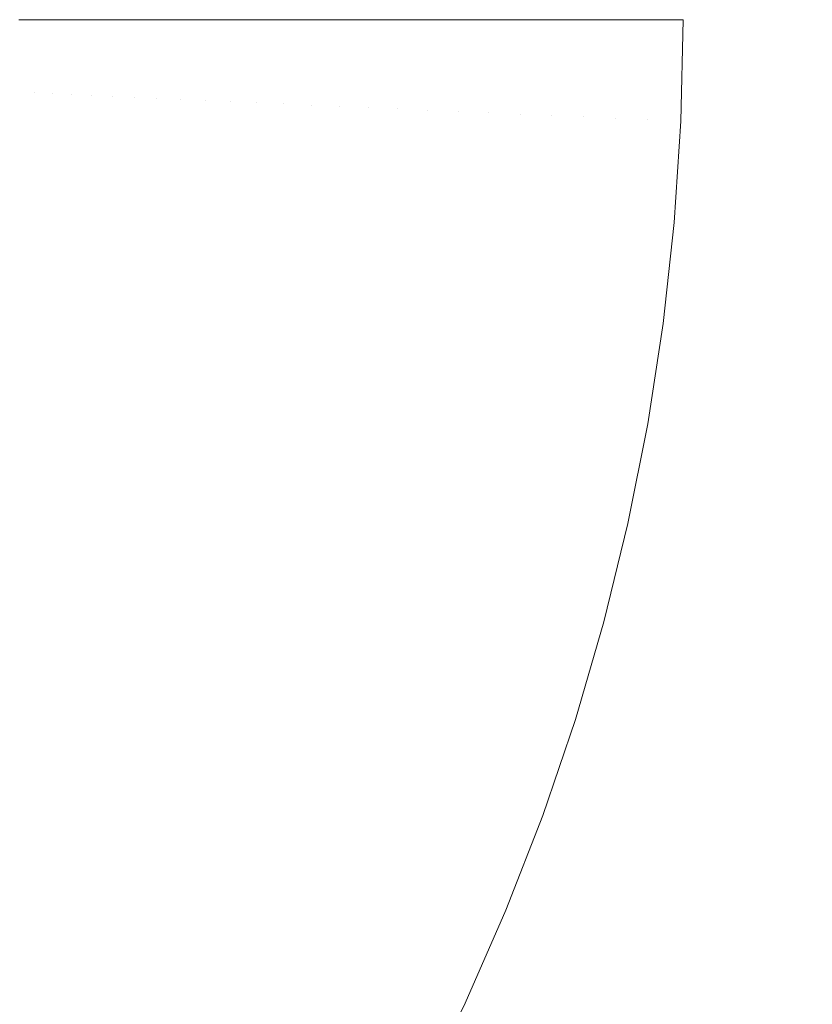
# Model space of a CAD drawing. Header units: centimetres. Extents: x -26 to 27.3, y -25.3 to -23.5.
# Tile 144 of 221: x 9.397 to 9.499, y -24.887 to -24.76. Entities that reach past the tile are written whole.
import ezdxf

# ---------------------------------------------------------------- set-up
doc = ezdxf.new("R2010")
doc.units = ezdxf.units.CM
doc.header["$LTSCALE"] = 2.54
doc.layers.add('Lucido design-1', color=7, linetype='Continuous')

# ---------------------------------------------------------------- blocks, each defined once
blk = doc.blocks.new('Gruppo-4-1')
at = {"color": 7, "linetype": 'Continuous', "lineweight": 9}
blk.add_3dface([(-25.91748, -23.55989, 1050.42206), (-25.91748, -25.15989, 1050.42206), (27.18252, -25.15989, 1050.42206), (27.18252, -23.55989, 1050.42206)], dxfattribs=at)
for points, invisible_edges in [([(27.18252, -23.55989, 1049.62206), (27.18252, -25.15989, 1049.62206), (9.4037, -24.96257, 1049.62206), (9.41233, -24.95272, 1049.62206)], 10), ([(9.41233, -24.95272, 1049.62206), (9.42052, -24.94252, 1049.62206), (27.18252, -23.55989, 1049.62206)], 10), ([(27.18252, -23.55989, 1049.62206), (9.42052, -24.94252, 1049.62206), (9.42826, -24.93196, 1049.62206)], 9), ([(9.42826, -24.93196, 1049.62206), (9.43554, -24.92108, 1049.62206), (27.18252, -23.55989, 1049.62206)], 10), ([(27.18252, -23.55989, 1049.62206), (9.43554, -24.92108, 1049.62206), (9.44233, -24.90989, 1049.62206)], 9), ([(9.44233, -24.90989, 1049.62206), (9.44862, -24.89841, 1049.62206), (27.18252, -23.55989, 1049.62206)], 10), ([(27.18252, -23.55989, 1049.62206), (9.44862, -24.89841, 1049.62206), (9.45441, -24.88667, 1049.62206)], 9), ([(9.45441, -24.88667, 1049.62206), (9.45968, -24.87469, 1049.62206), (27.18252, -23.55989, 1049.62206)], 10), ([(9.45968, -24.87469, 1049.62206), (9.46443, -24.86249, 1049.62206), (27.18252, -23.55989, 1049.62206)], 10), ([(27.18252, -23.55989, 1049.62206), (9.46443, -24.86249, 1049.62206), (9.46863, -24.8501, 1049.62206)], 9), ([(9.46863, -24.8501, 1049.62206), (9.4723, -24.83753, 1049.62206), (27.18252, -23.55989, 1049.62206)], 10), ([(9.4723, -24.83753, 1049.62206), (9.47541, -24.82482, 1049.62206), (27.18252, -23.55989, 1049.62206)], 10), ([(27.18252, -23.55989, 1049.62206), (9.47541, -24.82482, 1049.62206), (9.47796, -24.81198, 1049.62206)], 9), ([(27.18252, -23.55989, 1049.62206), (9.47796, -24.81198, 1049.62206), (9.47995, -24.79905, 1049.62206)], 9), ([(9.47995, -24.79905, 1049.62206), (9.48138, -24.78603, 1049.62206), (27.18252, -23.55989, 1049.62206)], 10), ([(27.18252, -23.55989, 1049.62206), (9.48138, -24.78603, 1049.62206), (9.48223, -24.77297, 1049.62206)], 9), ([(27.18252, -23.55989, 1049.62206), (9.48223, -24.77297, 1049.62206), (9.48252, -24.75989, 1049.62206)], 9), ([(9.39884, -24.76933, 1049.66698), (9.39668, -24.76924, 1049.67041), (9.39689, -24.75989, 1049.67041), (9.39883, -24.75989, 1049.66732)], 11), ([(9.39883, -24.75989, 1049.66732), (9.39905, -24.75989, 1049.66698), (9.39884, -24.76933, 1049.66698)], 10), ([(9.40115, -24.76943, 1049.66364), (9.39884, -24.76933, 1049.66698), (9.39905, -24.75989, 1049.66698), (9.40114, -24.75989, 1049.66394)], 11), ([(9.40114, -24.75989, 1049.66394), (9.40135, -24.75989, 1049.66364), (9.40115, -24.76943, 1049.66364)], 10), ([(9.40362, -24.76954, 1049.66034), (9.40115, -24.76943, 1049.66364), (9.40135, -24.75989, 1049.66364), (9.40359, -24.75989, 1049.66066)], 11), ([(9.40359, -24.75989, 1049.66066), (9.40383, -24.75989, 1049.66034), (9.40362, -24.76954, 1049.66034)], 10), ([(9.40619, -24.76965, 1049.65719), (9.40362, -24.76954, 1049.66034), (9.40383, -24.75989, 1049.66034), (9.40616, -24.75989, 1049.65749)], 11), ([(9.40616, -24.75989, 1049.65749), (9.40641, -24.75989, 1049.65719), (9.40619, -24.76965, 1049.65719)], 10), ([(9.40889, -24.76977, 1049.65415), (9.40619, -24.76965, 1049.65719), (9.40641, -24.75989, 1049.65719), (9.40886, -24.75989, 1049.65443)], 11), ([(9.40886, -24.75989, 1049.65443), (9.40911, -24.75989, 1049.65415), (9.40889, -24.76977, 1049.65415)], 10), ([(9.41172, -24.7699, 1049.65122), (9.40889, -24.76977, 1049.65415), (9.40911, -24.75989, 1049.65415), (9.41168, -24.75989, 1049.65148)], 11), ([(9.41168, -24.75989, 1049.65148), (9.41194, -24.75989, 1049.65122), (9.41172, -24.7699, 1049.65122)], 10), ([(9.41466, -24.77002, 1049.6484), (9.41172, -24.7699, 1049.65122), (9.41194, -24.75989, 1049.65122), (9.41462, -24.75989, 1049.64865)], 11), ([(9.41462, -24.75989, 1049.64865), (9.41488, -24.75989, 1049.6484), (9.41466, -24.77002, 1049.6484)], 10), ([(9.41772, -24.77016, 1049.6457), (9.41466, -24.77002, 1049.6484), (9.41488, -24.75989, 1049.6484), (9.41766, -24.75989, 1049.64595)], 11), ([(9.41766, -24.75989, 1049.64595), (9.41795, -24.75989, 1049.6457), (9.41772, -24.77016, 1049.6457)], 10), ([(9.4209, -24.7703, 1049.64312), (9.41772, -24.77016, 1049.6457), (9.41795, -24.75989, 1049.6457), (9.42081, -24.75989, 1049.64337)], 11), ([(9.42081, -24.75989, 1049.64337), (9.42112, -24.75989, 1049.64312), (9.4209, -24.7703, 1049.64312)], 10), ([(9.42417, -24.77044, 1049.64068), (9.4209, -24.7703, 1049.64312), (9.42112, -24.75989, 1049.64312), (9.42411, -24.75989, 1049.6409)], 11), ([(9.42411, -24.75989, 1049.6409), (9.4244, -24.75989, 1049.64068), (9.42417, -24.77044, 1049.64068)], 10), ([(9.42755, -24.77059, 1049.63837), (9.42417, -24.77044, 1049.64068), (9.4244, -24.75989, 1049.64068), (9.42745, -24.75989, 1049.63859)], 11), ([(9.42745, -24.75989, 1049.63859), (9.42778, -24.75989, 1049.63837), (9.42755, -24.77059, 1049.63837)], 10), ([(9.43102, -24.77074, 1049.63619), (9.42755, -24.77059, 1049.63837), (9.42778, -24.75989, 1049.63837), (9.43088, -24.75989, 1049.63643)], 11), ([(9.43088, -24.75989, 1049.63643), (9.43126, -24.75989, 1049.63619), (9.43102, -24.77074, 1049.63619)], 10), ([(9.43458, -24.77089, 1049.63416), (9.43102, -24.77074, 1049.63619), (9.43126, -24.75989, 1049.63619), (9.43439, -24.75989, 1049.63441)], 11), ([(9.43439, -24.75989, 1049.63441), (9.43482, -24.75989, 1049.63416), (9.43458, -24.77089, 1049.63416)], 10), ([(9.43823, -24.77105, 1049.63228), (9.43458, -24.77089, 1049.63416), (9.43482, -24.75989, 1049.63416), (9.43797, -24.75989, 1049.63254)], 11), ([(9.43797, -24.75989, 1049.63254), (9.43847, -24.75989, 1049.63228), (9.43823, -24.77105, 1049.63228)], 10), ([(9.44195, -24.77121, 1049.63055), (9.43823, -24.77105, 1049.63228), (9.43847, -24.75989, 1049.63228), (9.44163, -24.75989, 1049.63081)], 11), ([(9.44163, -24.75989, 1049.63081), (9.44219, -24.75989, 1049.63055), (9.44195, -24.77121, 1049.63055)], 10), ([(9.44574, -24.77138, 1049.62897), (9.44195, -24.77121, 1049.63055), (9.44219, -24.75989, 1049.63055), (9.44535, -24.75989, 1049.62923)], 11), ([(9.44535, -24.75989, 1049.62923), (9.44599, -24.75989, 1049.62897), (9.44574, -24.77138, 1049.62897)], 10), ([(9.4496, -24.77155, 1049.62754), (9.44574, -24.77138, 1049.62897), (9.44599, -24.75989, 1049.62897), (9.44912, -24.75989, 1049.62781)], 11), ([(9.44912, -24.75989, 1049.62781), (9.44985, -24.75989, 1049.62754), (9.4496, -24.77155, 1049.62754)], 10), ([(9.45352, -24.77172, 1049.62628), (9.4496, -24.77155, 1049.62754), (9.44985, -24.75989, 1049.62754), (9.45294, -24.75989, 1049.62654)], 11), ([(9.45294, -24.75989, 1049.62654), (9.45377, -24.75989, 1049.62628), (9.45352, -24.77172, 1049.62628)], 10), ([(9.45748, -24.77189, 1049.62517), (9.45352, -24.77172, 1049.62628), (9.45377, -24.75989, 1049.62628), (9.45681, -24.75989, 1049.62543)], 11), ([(9.45681, -24.75989, 1049.62543), (9.45775, -24.75989, 1049.62517), (9.45748, -24.77189, 1049.62517)], 10), ([(9.4615, -24.77207, 1049.62423), (9.45748, -24.77189, 1049.62517), (9.45775, -24.75989, 1049.62517), (9.46071, -24.75989, 1049.62448)], 11), ([(9.46071, -24.75989, 1049.62448), (9.46176, -24.75989, 1049.62423), (9.4615, -24.77207, 1049.62423)], 10), ([(9.46555, -24.77225, 1049.62346), (9.4615, -24.77207, 1049.62423), (9.46176, -24.75989, 1049.62423), (9.46464, -24.75989, 1049.62368)], 11), ([(9.46464, -24.75989, 1049.62368), (9.46582, -24.75989, 1049.62346), (9.46555, -24.77225, 1049.62346)], 10), ([(9.46964, -24.77242, 1049.62285), (9.46555, -24.77225, 1049.62346), (9.46582, -24.75989, 1049.62346), (9.4686, -24.75989, 1049.62305)], 11), ([(9.4686, -24.75989, 1049.62305), (9.46991, -24.75989, 1049.62285), (9.46964, -24.77242, 1049.62285)], 10), ([(9.47375, -24.7726, 1049.62242), (9.46964, -24.77242, 1049.62285), (9.46991, -24.75989, 1049.62285), (9.47257, -24.75989, 1049.62257)], 11), ([(9.47257, -24.75989, 1049.62257), (9.47403, -24.75989, 1049.62242), (9.47375, -24.7726, 1049.62242)], 10), ([(9.47788, -24.77278, 1049.62215), (9.47375, -24.7726, 1049.62242), (9.47403, -24.75989, 1049.62242), (9.47656, -24.75989, 1049.62225)], 11), ([(9.47656, -24.75989, 1049.62225), (9.47816, -24.75989, 1049.62215), (9.47788, -24.77278, 1049.62215)], 10), ([(9.48223, -24.77297, 1049.62206), (9.47788, -24.77278, 1049.62215), (9.47816, -24.75989, 1049.62215), (9.48055, -24.75989, 1049.6221)], 11), ([(9.48055, -24.75989, 1049.6221), (9.48252, -24.75989, 1049.62206), (9.48223, -24.77297, 1049.62206)], 8), ([(9.39884, -24.76933, 1049.66698), (9.39823, -24.77876, 1049.66698), (9.39607, -24.77857, 1049.67041), (9.39668, -24.76924, 1049.67041)], 15), ([(9.40115, -24.76943, 1049.66364), (9.40052, -24.77896, 1049.66364), (9.39823, -24.77876, 1049.66698), (9.39884, -24.76933, 1049.66698)], 15), ([(9.40362, -24.76954, 1049.66034), (9.40299, -24.77918, 1049.66034), (9.40052, -24.77896, 1049.66364), (9.40115, -24.76943, 1049.66364)], 15), ([(9.40619, -24.76965, 1049.65719), (9.40555, -24.7794, 1049.65719), (9.40299, -24.77918, 1049.66034), (9.40362, -24.76954, 1049.66034)], 15), ([(9.40889, -24.76977, 1049.65415), (9.40825, -24.77964, 1049.65415), (9.40555, -24.7794, 1049.65719), (9.40619, -24.76965, 1049.65719)], 15), ([(9.41172, -24.7699, 1049.65122), (9.41106, -24.77988, 1049.65122), (9.40825, -24.77964, 1049.65415), (9.40889, -24.76977, 1049.65415)], 15), ([(9.41466, -24.77002, 1049.6484), (9.414, -24.78014, 1049.6484), (9.41106, -24.77988, 1049.65122), (9.41172, -24.7699, 1049.65122)], 15), ([(9.41772, -24.77016, 1049.6457), (9.41705, -24.78041, 1049.6457), (9.414, -24.78014, 1049.6484), (9.41466, -24.77002, 1049.6484)], 15), ([(9.4209, -24.7703, 1049.64312), (9.42021, -24.78068, 1049.64312), (9.41705, -24.78041, 1049.6457), (9.41772, -24.77016, 1049.6457)], 15), ([(9.42417, -24.77044, 1049.64068), (9.42348, -24.78097, 1049.64068), (9.42021, -24.78068, 1049.64312), (9.4209, -24.7703, 1049.64312)], 15), ([(9.42755, -24.77059, 1049.63837), (9.42685, -24.78126, 1049.63837), (9.42348, -24.78097, 1049.64068), (9.42417, -24.77044, 1049.64068)], 15), ([(9.43102, -24.77074, 1049.63619), (9.43031, -24.78157, 1049.63619), (9.42685, -24.78126, 1049.63837), (9.42755, -24.77059, 1049.63837)], 15), ([(9.43458, -24.77089, 1049.63416), (9.43386, -24.78188, 1049.63416), (9.43031, -24.78157, 1049.63619), (9.43102, -24.77074, 1049.63619)], 15), ([(9.43823, -24.77105, 1049.63228), (9.43749, -24.7822, 1049.63228), (9.43386, -24.78188, 1049.63416), (9.43458, -24.77089, 1049.63416)], 15), ([(9.44195, -24.77121, 1049.63055), (9.44121, -24.78252, 1049.63055), (9.43749, -24.7822, 1049.63228), (9.43823, -24.77105, 1049.63228)], 15), ([(9.44574, -24.77138, 1049.62897), (9.44499, -24.78285, 1049.62897), (9.44121, -24.78252, 1049.63055), (9.44195, -24.77121, 1049.63055)], 15), ([(9.4496, -24.77155, 1049.62754), (9.44884, -24.78319, 1049.62754), (9.44499, -24.78285, 1049.62897), (9.44574, -24.77138, 1049.62897)], 15), ([(9.45352, -24.77172, 1049.62628), (9.45274, -24.78353, 1049.62628), (9.44884, -24.78319, 1049.62754), (9.4496, -24.77155, 1049.62754)], 15), ([(9.45748, -24.77189, 1049.62517), (9.4567, -24.78388, 1049.62517), (9.45274, -24.78353, 1049.62628), (9.45352, -24.77172, 1049.62628)], 15), ([(9.4615, -24.77207, 1049.62423), (9.4607, -24.78423, 1049.62423), (9.4567, -24.78388, 1049.62517), (9.45748, -24.77189, 1049.62517)], 15), ([(9.46555, -24.77225, 1049.62346), (9.46474, -24.78458, 1049.62346), (9.4607, -24.78423, 1049.62423), (9.4615, -24.77207, 1049.62423)], 15), ([(9.46964, -24.77242, 1049.62285), (9.46882, -24.78494, 1049.62285), (9.46474, -24.78458, 1049.62346), (9.46555, -24.77225, 1049.62346)], 15), ([(9.47375, -24.7726, 1049.62242), (9.47292, -24.78529, 1049.62242), (9.46882, -24.78494, 1049.62285), (9.46964, -24.77242, 1049.62285)], 15), ([(9.47788, -24.77278, 1049.62215), (9.47703, -24.78565, 1049.62215), (9.47292, -24.78529, 1049.62242), (9.47375, -24.7726, 1049.62242)], 15), ([(9.48223, -24.77297, 1049.62206), (9.48138, -24.78603, 1049.62206), (9.47703, -24.78565, 1049.62215), (9.47788, -24.77278, 1049.62215)], 14), ([(9.39823, -24.77876, 1049.66698), (9.3972, -24.78815, 1049.66698), (9.39505, -24.78787, 1049.67041), (9.39607, -24.77857, 1049.67041)], 15), ([(9.40052, -24.77896, 1049.66364), (9.39948, -24.78845, 1049.66364), (9.3972, -24.78815, 1049.66698), (9.39823, -24.77876, 1049.66698)], 15), ([(9.40299, -24.77918, 1049.66034), (9.40194, -24.78878, 1049.66034), (9.39948, -24.78845, 1049.66364), (9.40052, -24.77896, 1049.66364)], 15), ([(9.40555, -24.7794, 1049.65719), (9.40449, -24.78911, 1049.65719), (9.40194, -24.78878, 1049.66034), (9.40299, -24.77918, 1049.66034)], 15), ([(9.40825, -24.77964, 1049.65415), (9.40717, -24.78946, 1049.65415), (9.40449, -24.78911, 1049.65719), (9.40555, -24.7794, 1049.65719)], 15), ([(9.41106, -24.77988, 1049.65122), (9.40997, -24.78983, 1049.65122), (9.40717, -24.78946, 1049.65415), (9.40825, -24.77964, 1049.65415)], 15), ([(9.414, -24.78014, 1049.6484), (9.4129, -24.79022, 1049.6484), (9.40997, -24.78983, 1049.65122), (9.41106, -24.77988, 1049.65122)], 15), ([(9.41705, -24.78041, 1049.6457), (9.41593, -24.79062, 1049.6457), (9.4129, -24.79022, 1049.6484), (9.414, -24.78014, 1049.6484)], 15), ([(9.42021, -24.78068, 1049.64312), (9.41908, -24.79103, 1049.64312), (9.41593, -24.79062, 1049.6457), (9.41705, -24.78041, 1049.6457)], 15), ([(9.42348, -24.78097, 1049.64068), (9.42233, -24.79146, 1049.64068), (9.41908, -24.79103, 1049.64312), (9.42021, -24.78068, 1049.64312)], 15), ([(9.42685, -24.78126, 1049.63837), (9.42568, -24.7919, 1049.63837), (9.42233, -24.79146, 1049.64068), (9.42348, -24.78097, 1049.64068)], 15), ([(9.43031, -24.78157, 1049.63619), (9.42913, -24.79235, 1049.63619), (9.42568, -24.7919, 1049.63837), (9.42685, -24.78126, 1049.63837)], 15), ([(9.43386, -24.78188, 1049.63416), (9.43266, -24.79282, 1049.63416), (9.42913, -24.79235, 1049.63619), (9.43031, -24.78157, 1049.63619)], 15), ([(9.43749, -24.7822, 1049.63228), (9.43628, -24.7933, 1049.63228), (9.43266, -24.79282, 1049.63416), (9.43386, -24.78188, 1049.63416)], 15), ([(9.44121, -24.78252, 1049.63055), (9.43997, -24.79378, 1049.63055), (9.43628, -24.7933, 1049.63228), (9.43749, -24.7822, 1049.63228)], 15), ([(9.44499, -24.78285, 1049.62897), (9.44374, -24.79428, 1049.62897), (9.43997, -24.79378, 1049.63055), (9.44121, -24.78252, 1049.63055)], 15), ([(9.44884, -24.78319, 1049.62754), (9.44757, -24.79478, 1049.62754), (9.44374, -24.79428, 1049.62897), (9.44499, -24.78285, 1049.62897)], 15), ([(9.45274, -24.78353, 1049.62628), (9.45145, -24.79529, 1049.62628), (9.44757, -24.79478, 1049.62754), (9.44884, -24.78319, 1049.62754)], 15), ([(9.4567, -24.78388, 1049.62517), (9.45539, -24.79581, 1049.62517), (9.45145, -24.79529, 1049.62628), (9.45274, -24.78353, 1049.62628)], 15), ([(9.4607, -24.78423, 1049.62423), (9.45938, -24.79634, 1049.62423), (9.45539, -24.79581, 1049.62517), (9.4567, -24.78388, 1049.62517)], 15), ([(9.46474, -24.78458, 1049.62346), (9.4634, -24.79687, 1049.62346), (9.45938, -24.79634, 1049.62423), (9.4607, -24.78423, 1049.62423)], 15), ([(9.46882, -24.78494, 1049.62285), (9.46745, -24.7974, 1049.62285), (9.4634, -24.79687, 1049.62346), (9.46474, -24.78458, 1049.62346)], 15), ([(9.47292, -24.78529, 1049.62242), (9.47153, -24.79794, 1049.62242), (9.46745, -24.7974, 1049.62285), (9.46882, -24.78494, 1049.62285)], 15), ([(9.47703, -24.78565, 1049.62215), (9.47563, -24.79848, 1049.62215), (9.47153, -24.79794, 1049.62242), (9.47292, -24.78529, 1049.62242)], 15), ([(9.48138, -24.78603, 1049.62206), (9.47995, -24.79905, 1049.62206), (9.47563, -24.79848, 1049.62215), (9.47703, -24.78565, 1049.62215)], 14), ([(9.3972, -24.78815, 1049.66698), (9.39576, -24.79749, 1049.66698), (9.39363, -24.79711, 1049.67041), (9.39505, -24.78787, 1049.67041)], 15), ([(9.39948, -24.78845, 1049.66364), (9.39803, -24.79789, 1049.66364), (9.39576, -24.79749, 1049.66698), (9.3972, -24.78815, 1049.66698)], 15), ([(9.40194, -24.78878, 1049.66034), (9.40047, -24.79832, 1049.66034), (9.39803, -24.79789, 1049.66364), (9.39948, -24.78845, 1049.66364)], 15), ([(9.40449, -24.78911, 1049.65719), (9.403, -24.79877, 1049.65719), (9.40047, -24.79832, 1049.66034), (9.40194, -24.78878, 1049.66034)], 15), ([(9.40717, -24.78946, 1049.65415), (9.40567, -24.79924, 1049.65415), (9.403, -24.79877, 1049.65719), (9.40449, -24.78911, 1049.65719)], 15), ([(9.40997, -24.78983, 1049.65122), (9.40845, -24.79973, 1049.65122), (9.40567, -24.79924, 1049.65415), (9.40717, -24.78946, 1049.65415)], 15), ([(9.4129, -24.79022, 1049.6484), (9.41135, -24.80024, 1049.6484), (9.40845, -24.79973, 1049.65122), (9.40997, -24.78983, 1049.65122)], 15), ([(9.41593, -24.79062, 1049.6457), (9.41437, -24.80077, 1049.6457), (9.41135, -24.80024, 1049.6484), (9.4129, -24.79022, 1049.6484)], 15), ([(9.41908, -24.79103, 1049.64312), (9.4175, -24.80132, 1049.64312), (9.41437, -24.80077, 1049.6457), (9.41593, -24.79062, 1049.6457)], 15), ([(9.42233, -24.79146, 1049.64068), (9.42073, -24.80189, 1049.64068), (9.4175, -24.80132, 1049.64312), (9.41908, -24.79103, 1049.64312)], 15), ([(9.42568, -24.7919, 1049.63837), (9.42406, -24.80248, 1049.63837), (9.42073, -24.80189, 1049.64068), (9.42233, -24.79146, 1049.64068)], 15), ([(9.42913, -24.79235, 1049.63619), (9.42748, -24.80308, 1049.63619), (9.42406, -24.80248, 1049.63837), (9.42568, -24.7919, 1049.63837)], 15), ([(9.43266, -24.79282, 1049.63416), (9.43099, -24.8037, 1049.63416), (9.42748, -24.80308, 1049.63619), (9.42913, -24.79235, 1049.63619)], 15), ([(9.43628, -24.7933, 1049.63228), (9.43458, -24.80433, 1049.63228), (9.43099, -24.8037, 1049.63416), (9.43266, -24.79282, 1049.63416)], 15), ([(9.43997, -24.79378, 1049.63055), (9.43825, -24.80498, 1049.63055), (9.43458, -24.80433, 1049.63228), (9.43628, -24.7933, 1049.63228)], 15), ([(9.44374, -24.79428, 1049.62897), (9.44199, -24.80564, 1049.62897), (9.43825, -24.80498, 1049.63055), (9.43997, -24.79378, 1049.63055)], 15), ([(9.44757, -24.79478, 1049.62754), (9.44579, -24.80631, 1049.62754), (9.44199, -24.80564, 1049.62897), (9.44374, -24.79428, 1049.62897)], 15), ([(9.45145, -24.79529, 1049.62628), (9.44965, -24.80699, 1049.62628), (9.44579, -24.80631, 1049.62754), (9.44757, -24.79478, 1049.62754)], 15), ([(9.45539, -24.79581, 1049.62517), (9.45356, -24.80768, 1049.62517), (9.44965, -24.80699, 1049.62628), (9.45145, -24.79529, 1049.62628)], 15), ([(9.45938, -24.79634, 1049.62423), (9.45752, -24.80838, 1049.62423), (9.45356, -24.80768, 1049.62517), (9.45539, -24.79581, 1049.62517)], 15), ([(9.4634, -24.79687, 1049.62346), (9.46152, -24.80908, 1049.62346), (9.45752, -24.80838, 1049.62423), (9.45938, -24.79634, 1049.62423)], 15), ([(9.46745, -24.7974, 1049.62285), (9.46555, -24.80979, 1049.62285), (9.46152, -24.80908, 1049.62346), (9.4634, -24.79687, 1049.62346)], 15), ([(9.39803, -24.79789, 1049.66364), (9.39617, -24.80725, 1049.66364), (9.39392, -24.80675, 1049.66698), (9.39576, -24.79749, 1049.66698)], 15), ([(9.40047, -24.79832, 1049.66034), (9.39859, -24.80779, 1049.66034), (9.39617, -24.80725, 1049.66364), (9.39803, -24.79789, 1049.66364)], 15), ([(9.47153, -24.79794, 1049.62242), (9.4696, -24.81051, 1049.62242), (9.46555, -24.80979, 1049.62285), (9.46745, -24.7974, 1049.62285)], 15), ([(9.47563, -24.79848, 1049.62215), (9.47367, -24.81123, 1049.62215), (9.4696, -24.81051, 1049.62242), (9.47153, -24.79794, 1049.62242)], 15), ([(9.403, -24.79877, 1049.65719), (9.4011, -24.80835, 1049.65719), (9.39859, -24.80779, 1049.66034), (9.40047, -24.79832, 1049.66034)], 15), ([(9.40567, -24.79924, 1049.65415), (9.40374, -24.80893, 1049.65415), (9.4011, -24.80835, 1049.65719), (9.403, -24.79877, 1049.65719)], 15), ([(9.40845, -24.79973, 1049.65122), (9.4065, -24.80954, 1049.65122), (9.40374, -24.80893, 1049.65415), (9.40567, -24.79924, 1049.65415)], 15), ([(9.47995, -24.79905, 1049.62206), (9.47796, -24.81198, 1049.62206), (9.47367, -24.81123, 1049.62215), (9.47563, -24.79848, 1049.62215)], 14), ([(9.41135, -24.80024, 1049.6484), (9.40938, -24.81018, 1049.6484), (9.4065, -24.80954, 1049.65122), (9.40845, -24.79973, 1049.65122)], 15), ([(9.41437, -24.80077, 1049.6457), (9.41237, -24.81084, 1049.6457), (9.40938, -24.81018, 1049.6484), (9.41135, -24.80024, 1049.6484)], 15), ([(9.4175, -24.80132, 1049.64312), (9.41547, -24.81153, 1049.64312), (9.41237, -24.81084, 1049.6457), (9.41437, -24.80077, 1049.6457)], 15), ([(9.42073, -24.80189, 1049.64068), (9.41867, -24.81224, 1049.64068), (9.41547, -24.81153, 1049.64312), (9.4175, -24.80132, 1049.64312)], 15), ([(9.42406, -24.80248, 1049.63837), (9.42197, -24.81297, 1049.63837), (9.41867, -24.81224, 1049.64068), (9.42073, -24.80189, 1049.64068)], 15), ([(9.42748, -24.80308, 1049.63619), (9.42536, -24.81372, 1049.63619), (9.42197, -24.81297, 1049.63837), (9.42406, -24.80248, 1049.63837)], 15), ([(9.43099, -24.8037, 1049.63416), (9.42884, -24.8145, 1049.63416), (9.42536, -24.81372, 1049.63619), (9.42748, -24.80308, 1049.63619)], 15), ([(9.43458, -24.80433, 1049.63228), (9.4324, -24.81529, 1049.63228), (9.42884, -24.8145, 1049.63416), (9.43099, -24.8037, 1049.63416)], 15), ([(9.43825, -24.80498, 1049.63055), (9.43604, -24.81609, 1049.63055), (9.4324, -24.81529, 1049.63228), (9.43458, -24.80433, 1049.63228)], 15), ([(9.44199, -24.80564, 1049.62897), (9.43975, -24.81691, 1049.62897), (9.43604, -24.81609, 1049.63055), (9.43825, -24.80498, 1049.63055)], 15), ([(9.44579, -24.80631, 1049.62754), (9.44352, -24.81775, 1049.62754), (9.43975, -24.81691, 1049.62897), (9.44199, -24.80564, 1049.62897)], 15), ([(9.44965, -24.80699, 1049.62628), (9.44734, -24.8186, 1049.62628), (9.44352, -24.81775, 1049.62754), (9.44579, -24.80631, 1049.62754)], 15), ([(9.45356, -24.80768, 1049.62517), (9.45122, -24.81946, 1049.62517), (9.44734, -24.8186, 1049.62628), (9.44965, -24.80699, 1049.62628)], 15), ([(9.39859, -24.80779, 1049.66034), (9.39629, -24.81717, 1049.66034), (9.3939, -24.81653, 1049.66364), (9.39617, -24.80725, 1049.66364)], 15), ([(9.4011, -24.80835, 1049.65719), (9.39878, -24.81783, 1049.65719), (9.39629, -24.81717, 1049.66034), (9.39859, -24.80779, 1049.66034)], 15), ([(9.40374, -24.80893, 1049.65415), (9.40139, -24.81853, 1049.65415), (9.39878, -24.81783, 1049.65719), (9.4011, -24.80835, 1049.65719)], 15), ([(9.45752, -24.80838, 1049.62423), (9.45515, -24.82033, 1049.62423), (9.45122, -24.81946, 1049.62517), (9.45356, -24.80768, 1049.62517)], 15), ([(9.4065, -24.80954, 1049.65122), (9.40412, -24.81927, 1049.65122), (9.40139, -24.81853, 1049.65415), (9.40374, -24.80893, 1049.65415)], 15), ([(9.40938, -24.81018, 1049.6484), (9.40697, -24.82003, 1049.6484), (9.40412, -24.81927, 1049.65122), (9.4065, -24.80954, 1049.65122)], 15), ([(9.46152, -24.80908, 1049.62346), (9.45911, -24.82121, 1049.62346), (9.45515, -24.82033, 1049.62423), (9.45752, -24.80838, 1049.62423)], 15), ([(9.46555, -24.80979, 1049.62285), (9.4631, -24.82209, 1049.62285), (9.45911, -24.82121, 1049.62346), (9.46152, -24.80908, 1049.62346)], 15), ([(9.41237, -24.81084, 1049.6457), (9.40993, -24.82082, 1049.6457), (9.40697, -24.82003, 1049.6484), (9.40938, -24.81018, 1049.6484)], 15), ([(9.41547, -24.81153, 1049.64312), (9.41299, -24.82164, 1049.64312), (9.40993, -24.82082, 1049.6457), (9.41237, -24.81084, 1049.6457)], 15), ([(9.4696, -24.81051, 1049.62242), (9.46712, -24.82298, 1049.62242), (9.4631, -24.82209, 1049.62285), (9.46555, -24.80979, 1049.62285)], 15), ([(9.47367, -24.81123, 1049.62215), (9.47115, -24.82388, 1049.62215), (9.46712, -24.82298, 1049.62242), (9.4696, -24.81051, 1049.62242)], 15), ([(9.41867, -24.81224, 1049.64068), (9.41616, -24.82249, 1049.64068), (9.41299, -24.82164, 1049.64312), (9.41547, -24.81153, 1049.64312)], 15), ([(9.47796, -24.81198, 1049.62206), (9.47541, -24.82482, 1049.62206), (9.47115, -24.82388, 1049.62215), (9.47367, -24.81123, 1049.62215)], 14), ([(9.42197, -24.81297, 1049.63837), (9.41942, -24.82337, 1049.63837), (9.41616, -24.82249, 1049.64068), (9.41867, -24.81224, 1049.64068)], 15), ([(9.42536, -24.81372, 1049.63619), (9.42278, -24.82427, 1049.63619), (9.41942, -24.82337, 1049.63837), (9.42197, -24.81297, 1049.63837)], 15), ([(9.42884, -24.8145, 1049.63416), (9.42622, -24.82519, 1049.63416), (9.42278, -24.82427, 1049.63619), (9.42536, -24.81372, 1049.63619)], 15), ([(9.4324, -24.81529, 1049.63228), (9.42975, -24.82613, 1049.63228), (9.42622, -24.82519, 1049.63416), (9.42884, -24.8145, 1049.63416)], 15), ([(9.43604, -24.81609, 1049.63055), (9.43335, -24.8271, 1049.63055), (9.42975, -24.82613, 1049.63228), (9.4324, -24.81529, 1049.63228)], 15), ([(9.39878, -24.81783, 1049.65719), (9.39604, -24.82721, 1049.65719), (9.39359, -24.82644, 1049.66034), (9.39629, -24.81717, 1049.66034)], 15), ([(9.43975, -24.81691, 1049.62897), (9.43701, -24.82808, 1049.62897), (9.43335, -24.8271, 1049.63055), (9.43604, -24.81609, 1049.63055)], 15), ([(9.44352, -24.81775, 1049.62754), (9.44074, -24.82908, 1049.62754), (9.43701, -24.82808, 1049.62897), (9.43975, -24.81691, 1049.62897)], 15), ([(9.40139, -24.81853, 1049.65415), (9.39862, -24.82803, 1049.65415), (9.39604, -24.82721, 1049.65719), (9.39878, -24.81783, 1049.65719)], 15), ([(9.44734, -24.8186, 1049.62628), (9.44453, -24.83009, 1049.62628), (9.44074, -24.82908, 1049.62754), (9.44352, -24.81775, 1049.62754)], 15), ([(9.40412, -24.81927, 1049.65122), (9.40132, -24.82888, 1049.65122), (9.39862, -24.82803, 1049.65415), (9.40139, -24.81853, 1049.65415)], 15), ([(9.40697, -24.82003, 1049.6484), (9.40413, -24.82976, 1049.6484), (9.40132, -24.82888, 1049.65122), (9.40412, -24.81927, 1049.65122)], 15), ([(9.45122, -24.81946, 1049.62517), (9.44837, -24.83112, 1049.62517), (9.44453, -24.83009, 1049.62628), (9.44734, -24.8186, 1049.62628)], 15), ([(9.45515, -24.82033, 1049.62423), (9.45225, -24.83216, 1049.62423), (9.44837, -24.83112, 1049.62517), (9.45122, -24.81946, 1049.62517)], 15), ([(9.40993, -24.82082, 1049.6457), (9.40705, -24.83068, 1049.6457), (9.40413, -24.82976, 1049.6484), (9.40697, -24.82003, 1049.6484)], 15), ([(9.41299, -24.82164, 1049.64312), (9.41008, -24.83164, 1049.64312), (9.40705, -24.83068, 1049.6457), (9.40993, -24.82082, 1049.6457)], 15), ([(9.45911, -24.82121, 1049.62346), (9.45617, -24.83321, 1049.62346), (9.45225, -24.83216, 1049.62423), (9.45515, -24.82033, 1049.62423)], 15), ([(9.41616, -24.82249, 1049.64068), (9.41321, -24.83262, 1049.64068), (9.41008, -24.83164, 1049.64312), (9.41299, -24.82164, 1049.64312)], 15), ([(9.4631, -24.82209, 1049.62285), (9.46012, -24.83427, 1049.62285), (9.45617, -24.83321, 1049.62346), (9.45911, -24.82121, 1049.62346)], 15), ([(9.46712, -24.82298, 1049.62242), (9.46409, -24.83534, 1049.62242), (9.46012, -24.83427, 1049.62285), (9.4631, -24.82209, 1049.62285)], 15), ([(9.41942, -24.82337, 1049.63837), (9.41643, -24.83364, 1049.63837), (9.41321, -24.83262, 1049.64068), (9.41616, -24.82249, 1049.64068)], 15), ([(9.42278, -24.82427, 1049.63619), (9.41974, -24.83469, 1049.63619), (9.41643, -24.83364, 1049.63837), (9.41942, -24.82337, 1049.63837)], 15), ([(9.47115, -24.82388, 1049.62215), (9.46808, -24.83641, 1049.62215), (9.46409, -24.83534, 1049.62242), (9.46712, -24.82298, 1049.62242)], 15), ([(9.42622, -24.82519, 1049.63416), (9.42314, -24.83576, 1049.63416), (9.41974, -24.83469, 1049.63619), (9.42278, -24.82427, 1049.63619)], 15), ([(9.47541, -24.82482, 1049.62206), (9.4723, -24.83753, 1049.62206), (9.46808, -24.83641, 1049.62215), (9.47115, -24.82388, 1049.62215)], 14), ([(9.42975, -24.82613, 1049.63228), (9.42662, -24.83685, 1049.63228), (9.42314, -24.83576, 1049.63416), (9.42622, -24.82519, 1049.63416)], 15), ([(9.39862, -24.82803, 1049.65415), (9.39544, -24.83739, 1049.65415), (9.3929, -24.83646, 1049.65719), (9.39604, -24.82721, 1049.65719)], 15), ([(9.43335, -24.8271, 1049.63055), (9.43018, -24.83797, 1049.63055), (9.42662, -24.83685, 1049.63228), (9.42975, -24.82613, 1049.63228)], 15), ([(9.43701, -24.82808, 1049.62897), (9.4338, -24.83912, 1049.62897), (9.43018, -24.83797, 1049.63055), (9.43335, -24.8271, 1049.63055)], 15), ([(9.40132, -24.82888, 1049.65122), (9.3981, -24.83835, 1049.65122), (9.39544, -24.83739, 1049.65415), (9.39862, -24.82803, 1049.65415)], 15), ([(9.44074, -24.82908, 1049.62754), (9.43748, -24.84028, 1049.62754), (9.4338, -24.83912, 1049.62897), (9.43701, -24.82808, 1049.62897)], 15), ([(9.40413, -24.82976, 1049.6484), (9.40087, -24.83936, 1049.6484), (9.3981, -24.83835, 1049.65122), (9.40132, -24.82888, 1049.65122)], 15), ([(9.40705, -24.83068, 1049.6457), (9.40375, -24.84041, 1049.6457), (9.40087, -24.83936, 1049.6484), (9.40413, -24.82976, 1049.6484)], 15), ([(9.44453, -24.83009, 1049.62628), (9.44122, -24.84146, 1049.62628), (9.43748, -24.84028, 1049.62754), (9.44074, -24.82908, 1049.62754)], 15), ([(9.41008, -24.83164, 1049.64312), (9.40673, -24.8415, 1049.64312), (9.40375, -24.84041, 1049.6457), (9.40705, -24.83068, 1049.6457)], 15), ([(9.44837, -24.83112, 1049.62517), (9.44501, -24.84265, 1049.62517), (9.44122, -24.84146, 1049.62628), (9.44453, -24.83009, 1049.62628)], 15), ([(9.45225, -24.83216, 1049.62423), (9.44884, -24.84386, 1049.62423), (9.44501, -24.84265, 1049.62517), (9.44837, -24.83112, 1049.62517)], 15), ([(9.41321, -24.83262, 1049.64068), (9.40981, -24.84262, 1049.64068), (9.40673, -24.8415, 1049.64312), (9.41008, -24.83164, 1049.64312)], 15), ([(9.45617, -24.83321, 1049.62346), (9.45271, -24.84508, 1049.62346), (9.44884, -24.84386, 1049.62423), (9.45225, -24.83216, 1049.62423)], 15), ([(9.41643, -24.83364, 1049.63837), (9.41299, -24.84377, 1049.63837), (9.40981, -24.84262, 1049.64068), (9.41321, -24.83262, 1049.64068)], 15), ([(9.41974, -24.83469, 1049.63619), (9.41626, -24.84496, 1049.63619), (9.41299, -24.84377, 1049.63837), (9.41643, -24.83364, 1049.63837)], 15), ([(9.46012, -24.83427, 1049.62285), (9.45661, -24.84631, 1049.62285), (9.45271, -24.84508, 1049.62346), (9.45617, -24.83321, 1049.62346)], 15), ([(9.42314, -24.83576, 1049.63416), (9.41961, -24.84618, 1049.63416), (9.41626, -24.84496, 1049.63619), (9.41974, -24.83469, 1049.63619)], 15), ([(9.46409, -24.83534, 1049.62242), (9.46053, -24.84755, 1049.62242), (9.45661, -24.84631, 1049.62285), (9.46012, -24.83427, 1049.62285)], 15), ([(9.42662, -24.83685, 1049.63228), (9.42303, -24.84743, 1049.63228), (9.41961, -24.84618, 1049.63416), (9.42314, -24.83576, 1049.63416)], 15), ([(9.46808, -24.83641, 1049.62215), (9.46447, -24.84879, 1049.62215), (9.46053, -24.84755, 1049.62242), (9.46409, -24.83534, 1049.62242)], 15), ([(9.3981, -24.83835, 1049.65122), (9.39447, -24.84768, 1049.65122), (9.39186, -24.8466, 1049.65415), (9.39544, -24.83739, 1049.65415)], 15), ([(9.43018, -24.83797, 1049.63055), (9.42653, -24.8487, 1049.63055), (9.42303, -24.84743, 1049.63228), (9.42662, -24.83685, 1049.63228)], 15), ([(9.4723, -24.83753, 1049.62206), (9.46863, -24.8501, 1049.62206), (9.46447, -24.84879, 1049.62215), (9.46808, -24.83641, 1049.62215)], 14), ([(9.40087, -24.83936, 1049.6484), (9.3972, -24.84881, 1049.6484), (9.39447, -24.84768, 1049.65122), (9.3981, -24.83835, 1049.65122)], 15), ([(9.4338, -24.83912, 1049.62897), (9.4301, -24.85, 1049.62897), (9.42653, -24.8487, 1049.63055), (9.43018, -24.83797, 1049.63055)], 15), ([(9.40375, -24.84041, 1049.6457), (9.40003, -24.84998, 1049.6457), (9.3972, -24.84881, 1049.6484), (9.40087, -24.83936, 1049.6484)], 15), ([(9.43748, -24.84028, 1049.62754), (9.43373, -24.85132, 1049.62754), (9.4301, -24.85, 1049.62897), (9.4338, -24.83912, 1049.62897)], 15), ([(9.40673, -24.8415, 1049.64312), (9.40296, -24.8512, 1049.64312), (9.40003, -24.84998, 1049.6457), (9.40375, -24.84041, 1049.6457)], 15), ([(9.44122, -24.84146, 1049.62628), (9.43741, -24.85266, 1049.62628), (9.43373, -24.85132, 1049.62754), (9.43748, -24.84028, 1049.62754)], 15), ([(9.40981, -24.84262, 1049.64068), (9.40599, -24.85245, 1049.64068), (9.40296, -24.8512, 1049.64312), (9.40673, -24.8415, 1049.64312)], 15), ([(9.41299, -24.84377, 1049.63837), (9.40911, -24.85375, 1049.63837), (9.40599, -24.85245, 1049.64068), (9.40981, -24.84262, 1049.64068)], 15), ([(9.44501, -24.84265, 1049.62517), (9.44115, -24.85402, 1049.62517), (9.43741, -24.85266, 1049.62628), (9.44122, -24.84146, 1049.62628)], 15), ([(9.41626, -24.84496, 1049.63619), (9.41232, -24.85508, 1049.63619), (9.40911, -24.85375, 1049.63837), (9.41299, -24.84377, 1049.63837)], 15), ([(9.44884, -24.84386, 1049.62423), (9.44492, -24.8554, 1049.62423), (9.44115, -24.85402, 1049.62517), (9.44501, -24.84265, 1049.62517)], 15), ([(9.45271, -24.84508, 1049.62346), (9.44874, -24.85678, 1049.62346), (9.44492, -24.8554, 1049.62423), (9.44884, -24.84386, 1049.62423)], 15), ([(9.41961, -24.84618, 1049.63416), (9.41562, -24.85644, 1049.63416), (9.41232, -24.85508, 1049.63619), (9.41626, -24.84496, 1049.63619)], 15), ([(9.45661, -24.84631, 1049.62285), (9.45258, -24.85818, 1049.62285), (9.44874, -24.85678, 1049.62346), (9.45271, -24.84508, 1049.62346)], 15), ([(9.42303, -24.84743, 1049.63228), (9.41899, -24.85784, 1049.63228), (9.41562, -24.85644, 1049.63416), (9.41961, -24.84618, 1049.63416)], 15), ([(9.46053, -24.84755, 1049.62242), (9.45645, -24.85959, 1049.62242), (9.45258, -24.85818, 1049.62285), (9.45661, -24.84631, 1049.62285)], 15), ([(9.3972, -24.84881, 1049.6484), (9.39311, -24.85809, 1049.6484), (9.39044, -24.85684, 1049.65122), (9.39447, -24.84768, 1049.65122)], 15), ([(9.42653, -24.8487, 1049.63055), (9.42243, -24.85926, 1049.63055), (9.41899, -24.85784, 1049.63228), (9.42303, -24.84743, 1049.63228)], 15), ([(9.46447, -24.84879, 1049.62215), (9.46033, -24.861, 1049.62215), (9.45645, -24.85959, 1049.62242), (9.46053, -24.84755, 1049.62242)], 15), ([(9.40003, -24.84998, 1049.6457), (9.39589, -24.85939, 1049.6457), (9.39311, -24.85809, 1049.6484), (9.3972, -24.84881, 1049.6484)], 15), ([(9.4301, -24.85, 1049.62897), (9.42594, -24.86071, 1049.62897), (9.42243, -24.85926, 1049.63055), (9.42653, -24.8487, 1049.63055)], 15), ([(9.46863, -24.8501, 1049.62206), (9.46443, -24.86249, 1049.62206), (9.46033, -24.861, 1049.62215), (9.46447, -24.84879, 1049.62215)], 14), ([(9.40296, -24.8512, 1049.64312), (9.39877, -24.86073, 1049.64312), (9.39589, -24.85939, 1049.6457), (9.40003, -24.84998, 1049.6457)], 15), ([(9.43373, -24.85132, 1049.62754), (9.4295, -24.86219, 1049.62754), (9.42594, -24.86071, 1049.62897), (9.4301, -24.85, 1049.62897)], 15), ([(9.40599, -24.85245, 1049.64068), (9.40174, -24.86211, 1049.64068), (9.39877, -24.86073, 1049.64312), (9.40296, -24.8512, 1049.64312)], 15), ([(9.43741, -24.85266, 1049.62628), (9.43313, -24.86369, 1049.62628), (9.4295, -24.86219, 1049.62754), (9.43373, -24.85132, 1049.62754)], 15), ([(9.40911, -24.85375, 1049.63837), (9.4048, -24.86354, 1049.63837), (9.40174, -24.86211, 1049.64068), (9.40599, -24.85245, 1049.64068)], 15), ([(9.44115, -24.85402, 1049.62517), (9.4368, -24.86521, 1049.62517), (9.43313, -24.86369, 1049.62628), (9.43741, -24.85266, 1049.62628)], 15), ([(9.41232, -24.85508, 1049.63619), (9.40795, -24.86501, 1049.63619), (9.4048, -24.86354, 1049.63837), (9.40911, -24.85375, 1049.63837)], 15), ([(9.44492, -24.8554, 1049.62423), (9.44051, -24.86675, 1049.62423), (9.4368, -24.86521, 1049.62517), (9.44115, -24.85402, 1049.62517)], 15), ([(9.41562, -24.85644, 1049.63416), (9.41118, -24.86652, 1049.63416), (9.40795, -24.86501, 1049.63619), (9.41232, -24.85508, 1049.63619)], 15), ([(9.41899, -24.85784, 1049.63228), (9.41449, -24.86806, 1049.63228), (9.41118, -24.86652, 1049.63416), (9.41562, -24.85644, 1049.63416)], 15), ([(9.44874, -24.85678, 1049.62346), (9.44426, -24.8683, 1049.62346), (9.44051, -24.86675, 1049.62423), (9.44492, -24.8554, 1049.62423)], 15), ([(9.42243, -24.85926, 1049.63055), (9.41786, -24.86963, 1049.63055), (9.41449, -24.86806, 1049.63228), (9.41899, -24.85784, 1049.63228)], 15), ([(9.45258, -24.85818, 1049.62285), (9.44803, -24.86987, 1049.62285), (9.44426, -24.8683, 1049.62346), (9.44874, -24.85678, 1049.62346)], 15), ([(9.45645, -24.85959, 1049.62242), (9.45184, -24.87144, 1049.62242), (9.44803, -24.86987, 1049.62285), (9.45258, -24.85818, 1049.62285)], 15), ([(9.39877, -24.86073, 1049.64312), (9.39416, -24.87006, 1049.64312), (9.39135, -24.8686, 1049.6457), (9.39589, -24.85939, 1049.6457)], 15), ([(9.42594, -24.86071, 1049.62897), (9.42131, -24.87124, 1049.62897), (9.41786, -24.86963, 1049.63055), (9.42243, -24.85926, 1049.63055)], 15), ([(9.46033, -24.861, 1049.62215), (9.45565, -24.87302, 1049.62215), (9.45184, -24.87144, 1049.62242), (9.45645, -24.85959, 1049.62242)], 15), ([(9.40174, -24.86211, 1049.64068), (9.39707, -24.87158, 1049.64068), (9.39416, -24.87006, 1049.64312), (9.39877, -24.86073, 1049.64312)], 15), ([(9.4295, -24.86219, 1049.62754), (9.42481, -24.87287, 1049.62754), (9.42131, -24.87124, 1049.62897), (9.42594, -24.86071, 1049.62897)], 15), ([(9.46443, -24.86249, 1049.62206), (9.45968, -24.87469, 1049.62206), (9.45565, -24.87302, 1049.62215), (9.46033, -24.861, 1049.62215)], 14), ([(9.4048, -24.86354, 1049.63837), (9.40007, -24.87314, 1049.63837), (9.39707, -24.87158, 1049.64068), (9.40174, -24.86211, 1049.64068)], 15), ([(9.43313, -24.86369, 1049.62628), (9.42836, -24.87453, 1049.62628), (9.42481, -24.87287, 1049.62754), (9.4295, -24.86219, 1049.62754)], 15), ([(9.40795, -24.86501, 1049.63619), (9.40315, -24.87474, 1049.63619), (9.40007, -24.87314, 1049.63837), (9.4048, -24.86354, 1049.63837)], 15), ([(9.4368, -24.86521, 1049.62517), (9.43196, -24.8762, 1049.62517), (9.42836, -24.87453, 1049.62628), (9.43313, -24.86369, 1049.62628)], 15), ([(9.41118, -24.86652, 1049.63416), (9.40631, -24.87639, 1049.63416), (9.40315, -24.87474, 1049.63619), (9.40795, -24.86501, 1049.63619)], 15), ([(9.44051, -24.86675, 1049.62423), (9.4356, -24.8779, 1049.62423), (9.43196, -24.8762, 1049.62517), (9.4368, -24.86521, 1049.62517)], 15), ([(9.41449, -24.86806, 1049.63228), (9.40955, -24.87807, 1049.63228), (9.40631, -24.87639, 1049.63416), (9.41118, -24.86652, 1049.63416)], 15), ([(9.44426, -24.8683, 1049.62346), (9.43928, -24.87962, 1049.62346), (9.4356, -24.8779, 1049.62423), (9.44051, -24.86675, 1049.62423)], 15), ([(9.41786, -24.86963, 1049.63055), (9.41285, -24.87979, 1049.63055), (9.40955, -24.87807, 1049.63228), (9.41449, -24.86806, 1049.63228)], 15), ([(9.44803, -24.86987, 1049.62285), (9.44298, -24.88135, 1049.62285), (9.43928, -24.87962, 1049.62346), (9.44426, -24.8683, 1049.62346)], 15), ([(9.39707, -24.87158, 1049.64068), (9.392, -24.88083, 1049.64068), (9.38916, -24.87919, 1049.64312), (9.39416, -24.87006, 1049.64312)], 15), ([(9.42131, -24.87124, 1049.62897), (9.41622, -24.88155, 1049.62897), (9.41285, -24.87979, 1049.63055), (9.41786, -24.86963, 1049.63055)], 15), ([(9.45184, -24.87144, 1049.62242), (9.44671, -24.88308, 1049.62242), (9.44298, -24.88135, 1049.62285), (9.44803, -24.86987, 1049.62285)], 15), ([(9.40007, -24.87314, 1049.63837), (9.39492, -24.88252, 1049.63837), (9.392, -24.88083, 1049.64068), (9.39707, -24.87158, 1049.64068)], 15), ([(9.42481, -24.87287, 1049.62754), (9.41965, -24.88333, 1049.62754), (9.41622, -24.88155, 1049.62897), (9.42131, -24.87124, 1049.62897)], 15), ([(9.45565, -24.87302, 1049.62215), (9.45046, -24.88483, 1049.62215), (9.44671, -24.88308, 1049.62242), (9.45184, -24.87144, 1049.62242)], 15), ([(9.42836, -24.87453, 1049.62628), (9.42312, -24.88514, 1049.62628), (9.41965, -24.88333, 1049.62754), (9.42481, -24.87287, 1049.62754)], 15), ([(9.45968, -24.87469, 1049.62206), (9.45441, -24.88667, 1049.62206), (9.45046, -24.88483, 1049.62215), (9.45565, -24.87302, 1049.62215)], 14), ([(9.40315, -24.87474, 1049.63619), (9.39793, -24.88426, 1049.63619), (9.39492, -24.88252, 1049.63837), (9.40007, -24.87314, 1049.63837)], 15), ([(9.40631, -24.87639, 1049.63416), (9.40102, -24.88604, 1049.63416), (9.39793, -24.88426, 1049.63619), (9.40315, -24.87474, 1049.63619)], 15), ([(9.43196, -24.8762, 1049.62517), (9.42665, -24.88697, 1049.62517), (9.42312, -24.88514, 1049.62628), (9.42836, -24.87453, 1049.62628)], 15), ([(9.40955, -24.87807, 1049.63228), (9.40418, -24.88786, 1049.63228), (9.40102, -24.88604, 1049.63416), (9.40631, -24.87639, 1049.63416)], 15), ([(9.4356, -24.8779, 1049.62423), (9.43021, -24.88883, 1049.62423), (9.42665, -24.88697, 1049.62517), (9.43196, -24.8762, 1049.62517)], 15), ([(9.41285, -24.87979, 1049.63055), (9.4074, -24.88973, 1049.63055), (9.40418, -24.88786, 1049.63228), (9.40955, -24.87807, 1049.63228)], 15), ([(9.43928, -24.87962, 1049.62346), (9.43381, -24.8907, 1049.62346), (9.43021, -24.88883, 1049.62423), (9.4356, -24.8779, 1049.62423)], 15), ([(9.41622, -24.88155, 1049.62897), (9.41069, -24.89162, 1049.62897), (9.4074, -24.88973, 1049.63055), (9.41285, -24.87979, 1049.63055)], 15), ([(9.44298, -24.88135, 1049.62285), (9.43744, -24.89259, 1049.62285), (9.43381, -24.8907, 1049.62346), (9.43928, -24.87962, 1049.62346)], 15), ([(9.41965, -24.88333, 1049.62754), (9.41404, -24.89356, 1049.62754), (9.41069, -24.89162, 1049.62897), (9.41622, -24.88155, 1049.62897)], 15), ([(9.44671, -24.88308, 1049.62242), (9.44109, -24.89449, 1049.62242), (9.43744, -24.89259, 1049.62285), (9.44298, -24.88135, 1049.62285)], 15), ([(9.39793, -24.88426, 1049.63619), (9.3923, -24.89354, 1049.63619), (9.38937, -24.89167, 1049.63837), (9.39492, -24.88252, 1049.63837)], 15), ([(9.45046, -24.88483, 1049.62215), (9.44475, -24.8964, 1049.62215), (9.44109, -24.89449, 1049.62242), (9.44671, -24.88308, 1049.62242)], 15), ([(9.40102, -24.88604, 1049.63416), (9.39531, -24.89545, 1049.63416), (9.3923, -24.89354, 1049.63619), (9.39793, -24.88426, 1049.63619)], 15), ([(9.42312, -24.88514, 1049.62628), (9.41743, -24.89552, 1049.62628), (9.41404, -24.89356, 1049.62754), (9.41965, -24.88333, 1049.62754)], 15), ([(9.42665, -24.88697, 1049.62517), (9.42087, -24.8975, 1049.62517), (9.41743, -24.89552, 1049.62628), (9.42312, -24.88514, 1049.62628)], 15), ([(9.45441, -24.88667, 1049.62206), (9.44862, -24.89841, 1049.62206), (9.44475, -24.8964, 1049.62215), (9.45046, -24.88483, 1049.62215)], 14), ([(9.40418, -24.88786, 1049.63228), (9.39838, -24.89741, 1049.63228), (9.39531, -24.89545, 1049.63416), (9.40102, -24.88604, 1049.63416)], 15)]:
    blk.add_3dface(points, dxfattribs=dict(at, invisible_edges=invisible_edges))

msp = doc.modelspace()

# ---------------------------------------------------------------- block references
at = {"layer": 'Lucido design-1', "color": 7}
msp.add_blockref('Gruppo-4-1', (0, 0), dxfattribs=at)

doc.saveas('drawing.dxf')
